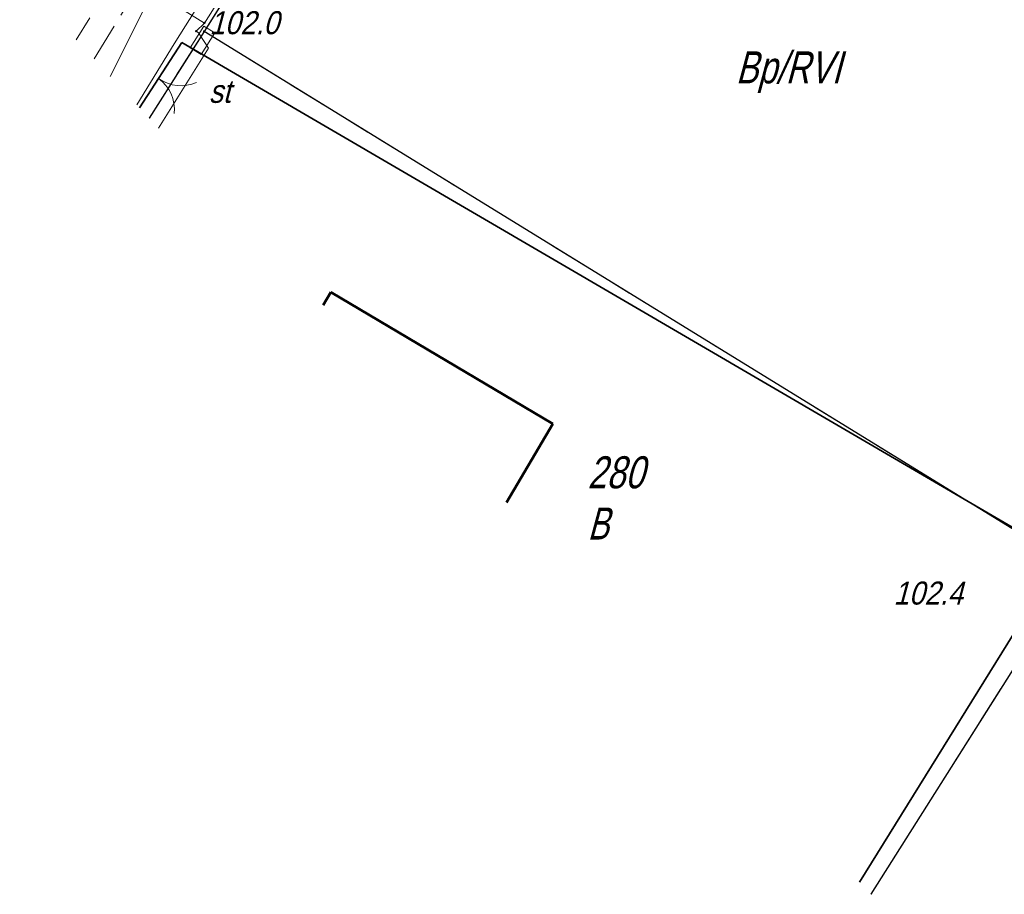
# Model space of a CAD drawing. Extents: x 6530721 to 6531385, y 5978377 to 5979143.
# Tile 16 of 146: x 6530756 to 6530794, y 5978749 to 5978783. Entities that reach past the tile are written whole.
import ezdxf

# ---------------------------------------------------------------- set-up
doc = ezdxf.new("R2010")
doc.units = 0
for name, pattern in [('AB_rokocin 2014-08-13 AC2004$0$1.0_0.5', [1.5, 1, -0.5]), ('AB_rokocin 2014-08-13 AC2004$0$1.5_0.5', [2, 1.5, -0.5]), ('AB_rokocin 2014-08-13 AC2004$0$l217_500', [2, 1.5, -0.5]), ('AB_rokocin 2014-08-13 AC2004$0$l219_500', [0])]:
    doc.linetypes.add(name, pattern=pattern)
for name, color, linetype, lineweight in [('AB-wymiarowa', 7, 'Continuous', 30), ('AB_rokocin 2014-08-13 AC2004$0$203-Punkt załamania granicy działki nie stabilizowany', 7, 'Continuous', 18), ('AB_rokocin 2014-08-13 AC2004$0$209-Opis konturu klasyfikacyjnego', 7, 'Continuous', 18), ('AB_rokocin 2014-08-13 AC2004$0$211-Nr działki', 7, 'Continuous', 18), ('AB_rokocin 2014-08-13 AC2004$0$217-Granica konturu klasyfikcyjnego', 7, 'Continuous', 18), ('AB_rokocin 2014-08-13 AC2004$0$219-Linia granicy', 7, 'Continuous', 18), ('AB_rokocin 2014-08-13 AC2004$0$312-Budynek', 7, 'Continuous', 18), ('AB_rokocin 2014-08-13 AC2004$0$625-Punkt rzędnej przewodu-SEPOD', 7, 'Continuous', 18), ('AB_rokocin 2014-08-13 AC2004$0$905-Brama w ogrodzeniu', 7, 'Continuous', 18), ('AB_rokocin 2014-08-13 AC2004$0$jezdnia (powierzchnia)', 7, 'Continuous', 18), ('AB_rokocin 2014-08-13 AC2004$0$ogrodzenie trwałe (linia)', 7, 'Continuous', 18), ('AB_rokocin 2014-08-13 AC2004$0$przewód elektroenergetyczny (linia)-SEPOD', 7, 'Continuous', 18), ('AB_rokocin 2014-08-13 AC2004$0$przewód kanalizacyjny - projektowany (linia)-SK', 7, 'Continuous', 18), ('AB_rokocin 2014-08-13 AC2004$0$przewód telekomunikacyjny (linia)-STPOD', 7, 'Continuous', 18), ('AB_rokocin 2014-08-13 AC2004$0$przewód wodociągowy (linia)-SW', 7, 'Continuous', 18), ('AB_rokocin 2014-08-13 AC2004$0$punkt wysokościowy naturalny', 7, 'Continuous', 18), ('AB_rokocin 2014-08-13 AC2004$0$punkt wysokościowy naturalny-Atr2', 7, 'Continuous', 18), ('AB_rokocin 2014-08-13 AC2004$0$szafa sterownicza (punkt)-SE', 7, 'Continuous', 18), ('AB_rokocin 2014-08-13 AC2004$0$szafa sterownicza (punkt)-SE-Atr17', 7, 'Continuous', 18)]:
    doc.layers.add(name, color=color, linetype=linetype, lineweight=lineweight)
doc.styles.add('AB_rokocin 2014-08-13 AC2004$0$Standard', font='txt')
doc.linetypes.add('AB_rokocin 2014-08-13 AC2004$0$902-500', pattern='A,3.75,0,[1,ksztalty.shx,S=0.5,R=0,X=0,Y=0],3.75', length=7.5)

# ---------------------------------------------------------------- blocks, each defined once
blk = doc.blocks.new('AB_rokocin 2014-08-13 AC2004$0$905')
at = {"color": 0, "linetype": 'Continuous', "lineweight": 0}
for centre, start, end in [((-1.5, 0), 0, 60), ((1.5, 0), 120, 180)]:
    blk.add_arc(centre, 1.5, start, end, dxfattribs=at)
blk = doc.blocks.new('AB_rokocin 2014-08-13 AC2004$0$PW01')
at = {"linetype": 'Continuous', "lineweight": 13}
h = blk.add_hatch(color=0, dxfattribs=at)
edge = h.paths.add_edge_path()
edge.add_arc((0, 0), 0.045, 0, 360)
blk = doc.blocks.new('AB_rokocin 2014-08-13 AC2004$0$US19')
at = {"color": 0, "linetype": 'Continuous', "lineweight": 13}
for p, q in [((-0.5, -0.25), (-0.5, 0.25)), ((-0.5, 0.25), (0.5, 0.25)), ((0.5, -0.25), (0.5, 0.25)), ((-0.5, -0.25), (0.5, -0.25))]:
    blk.add_line(p, q, dxfattribs=at)
blk = doc.blocks.new('AB_rokocin 2014-08-13 AC2004$0$621')
at = {"linetype": 'Continuous', "lineweight": 0}
h = blk.add_hatch(color=0, dxfattribs=at)
edge = h.paths.add_edge_path()
edge.add_arc((0, 0), 0.05, 0, 360)
blk = doc.blocks.new('AB_rokocin 2014-08-13 AC2004$0$203')
at = {"linetype": 'Continuous', "lineweight": 0}
h = blk.add_hatch(color=0, dxfattribs=at)
edge = h.paths.add_edge_path()
edge.add_arc((0, 0), 0.045, 0, 360)
blk = doc.blocks.new('AB_rokocin 2014-08-13 AC2004')
at = {"layer": 'AB_rokocin 2014-08-13 AC2004$0$217-Granica konturu klasyfikcyjnego', "color": 3, "linetype": 'AB_rokocin 2014-08-13 AC2004$0$l217_500', "lineweight": 18, "flags": 128}
for points in [[(6530763.18, 5978782.95), (6530774.92, 5978801.55)], [(6530763.18, 5978782.95), (6530774.92, 5978801.55)], [(6530761.04, 5978779.557), (6530763.18, 5978782.95)], [(6530761.04, 5978779.557), (6530763.18, 5978782.95)], [(6530763.18, 5978782.95), (6530797.27, 5978761.98)], [(6530763.18, 5978782.95), (6530797.27, 5978761.98)], [(6530789.225, 5978749.258), (6530797.27, 5978761.98)], [(6530789.225, 5978749.258), (6530797.27, 5978761.98)]]:
    blk.add_lwpolyline(points, dxfattribs=at)
at = {"layer": 'AB_rokocin 2014-08-13 AC2004$0$219-Linia granicy', "color": 92, "linetype": 'AB_rokocin 2014-08-13 AC2004$0$l219_500', "lineweight": 30, "flags": 128}
for points in [[(6530774.92, 5978801.55), (6530763.18, 5978782.95)], [(6530774.92, 5978801.55), (6530763.18, 5978782.95)], [(6530763.18, 5978782.95), (6530761.04, 5978779.557)], [(6530763.18, 5978782.95), (6530761.04, 5978779.557)], [(6530797.27, 5978761.98), (6530763.18, 5978782.95)], [(6530797.27, 5978761.98), (6530763.18, 5978782.95)], [(6530797.27, 5978761.98), (6530789.225, 5978749.258)], [(6530797.27, 5978761.98), (6530789.225, 5978749.258)]]:
    blk.add_lwpolyline(points, dxfattribs=at)
at = {"layer": 'AB_rokocin 2014-08-13 AC2004$0$312-Budynek', "color": 250, "linetype": 'Continuous', "lineweight": 50, "flags": 128}
for points in [[(6530767.828, 5978772.26), (6530768.13, 5978772.77)], [(6530768.13, 5978772.77), (6530776.81, 5978767.63)], [(6530776.81, 5978767.63), (6530774.997, 5978764.554)]]:
    blk.add_lwpolyline(points, dxfattribs=at)
at = {"layer": 'AB_rokocin 2014-08-13 AC2004$0$jezdnia (powierzchnia)', "color": 252, "linetype": 'AB_rokocin 2014-08-13 AC2004$0$1.5_0.5', "lineweight": 18, "flags": 128}
blk.add_lwpolyline([(6530758.884, 5978781.874), (6530771.98, 5978803.26), (6530780.99, 5978817.61), (6530784.32, 5978821.39), (6530790.55, 5978824.45), (6530795.68, 5978824.39), (6530820.42, 5978818.02), (6530846.9, 5978811.31), (6530870.7, 5978805.15)], dxfattribs=at)
at = {"layer": 'AB_rokocin 2014-08-13 AC2004$0$ogrodzenie trwałe (linia)', "color": 252, "linetype": 'AB_rokocin 2014-08-13 AC2004$0$902-500', "lineweight": 35, "flags": 128}
for points in [[(6530760.656, 5978779.97), (6530762.31, 5978782.52)], [(6530762.31, 5978782.52), (6530796.69, 5978762.46), (6530788.783, 5978749.733)]]:
    blk.add_lwpolyline(points, dxfattribs=at)
at = {"layer": 'AB_rokocin 2014-08-13 AC2004$0$przewód elektroenergetyczny (linia)-SEPOD', "color": 1, "linetype": 'Continuous', "lineweight": 18, "flags": 128}
for points in [[(6530774.68, 5978802.42), (6530774.06, 5978800.55), (6530769.26, 5978792.9), (6530763.2, 5978783.27), (6530755.98, 5978787.75)], [(6530763.2, 5978783.27), (6530762.87, 5978782.96)], [(6530762.97, 5978782.89), (6530762.87, 5978782.96)], [(6530762.97, 5978782.89), (6530763.36, 5978782.29)], [(6530763.36, 5978782.29), (6530761.401, 5978779.17)]]:
    blk.add_lwpolyline(points, dxfattribs=at)
at = {"layer": 'AB_rokocin 2014-08-13 AC2004$0$przewód kanalizacyjny - projektowany (linia)-SK', "color": 32, "linetype": 'AB_rokocin 2014-08-13 AC2004$0$1.0_0.5', "lineweight": 18, "flags": 128}
blk.add_lwpolyline([(6530758.188, 5978782.623), (6530770.33, 5978802.3)], dxfattribs=at)
at = {"layer": 'AB_rokocin 2014-08-13 AC2004$0$przewód telekomunikacyjny (linia)-STPOD', "color": 30, "linetype": 'Continuous', "lineweight": 18, "flags": 128}
blk.add_lwpolyline([(6530760.549, 5978780.085), (6530762.01, 5978782.46), (6530767.89, 5978791.79), (6530774.16, 5978801.97), (6530781.87, 5978814.38), (6530784.63, 5978819), (6530793.07, 5978823.18), (6530805.93, 5978819.73)], dxfattribs=at)
at = {"layer": 'AB_rokocin 2014-08-13 AC2004$0$przewód wodociągowy (linia)-SW', "color": 5, "linetype": 'Continuous', "lineweight": 18, "flags": 128}
blk.add_lwpolyline([(6530759.517, 5978781.194), (6530761.21, 5978784.57), (6530766.24, 5978793.09), (6530770.87, 5978801.46), (6530775.73, 5978808.86), (6530778.55, 5978813.25), (6530782.85, 5978819.76), (6530793.31, 5978824.05), (6530801.73, 5978821.84), (6530810.01, 5978819.45), (6530823.87, 5978815.61), (6530837.12, 5978811.98), (6530847.75, 5978809.14), (6530852.33, 5978807.92), (6530860.77, 5978805.64), (6530868.5, 5978803.61)], dxfattribs=at)
at = {"layer": 'AB_rokocin 2014-08-13 AC2004$0$203-Punkt załamania granicy działki nie stabilizowany', "color": 7, "linetype": 'Continuous', "lineweight": 18, "rotation": 171.887}
blk.add_blockref('AB_rokocin 2014-08-13 AC2004$0$203', (6530763.18, 5978782.95), dxfattribs=at)
at = {"layer": 'AB_rokocin 2014-08-13 AC2004$0$625-Punkt rzędnej przewodu-SEPOD', "color": 1, "linetype": 'Continuous', "lineweight": 18, "rotation": 0.045}
blk.add_blockref('AB_rokocin 2014-08-13 AC2004$0$621', (6530763.19, 5978783.28), dxfattribs=at)
at = {"layer": 'AB_rokocin 2014-08-13 AC2004$0$905-Brama w ogrodzeniu', "color": 252, "linetype": 'Continuous', "lineweight": 35, "rotation": 234.233}
blk.add_blockref('AB_rokocin 2014-08-13 AC2004$0$905', (6530761.4, 5978781.11), dxfattribs=at)
at = {"layer": 'AB_rokocin 2014-08-13 AC2004$0$punkt wysokościowy naturalny', "color": 7, "linetype": 'Continuous', "lineweight": 13}
blk.add_blockref('AB_rokocin 2014-08-13 AC2004$0$PW01', (6530762.87, 5978782.96), dxfattribs=at)
at = {"layer": 'AB_rokocin 2014-08-13 AC2004$0$szafa sterownicza (punkt)-SE', "color": 7, "linetype": 'Continuous', "lineweight": 18, "rotation": 57.78099999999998}
blk.add_blockref('AB_rokocin 2014-08-13 AC2004$0$US19', (6530763.12, 5978782.6), dxfattribs=at)
at = {"layer": 'AB_rokocin 2014-08-13 AC2004$0$209-Opis konturu klasyfikacyjnego', "color": 3, "linetype": 'Continuous', "lineweight": 20, "style": 'AB_rokocin 2014-08-13 AC2004$0$Standard', "oblique": 15}
for s, width, p in [('Bp/RVI', 0.775, (6530783.95, 5978780.92)), ('B', 0.741, (6530778.16, 5978763.11))]:
    blk.add_text(s, height=1.25, dxfattribs=dict(at, width=width)).set_placement(p)
at = {"layer": 'AB_rokocin 2014-08-13 AC2004$0$211-Nr działki', "color": 92, "linetype": 'Continuous', "lineweight": 30, "style": 'AB_rokocin 2014-08-13 AC2004$0$Standard', "oblique": 15, "width": 0.788}
blk.add_text('280', height=1.25, dxfattribs=at).set_placement((6530778.16, 5978765.11))
at = {"layer": 'AB_rokocin 2014-08-13 AC2004$0$punkt wysokościowy naturalny-Atr2', "color": 252, "linetype": 'ByBlock', "lineweight": 20, "style": 'AB_rokocin 2014-08-13 AC2004$0$Standard', "oblique": 15, "width": 0.9}
for s, p in [('102.0', (6530763.39, 5978782.84)), ('102.4', (6530790.11, 5978760.57))]:
    blk.add_text(s, height=0.9, dxfattribs=at).set_placement(p)
at = {"layer": 'AB_rokocin 2014-08-13 AC2004$0$szafa sterownicza (punkt)-SE-Atr17', "color": 7, "linetype": 'ByBlock', "lineweight": 20, "style": 'AB_rokocin 2014-08-13 AC2004$0$Standard', "oblique": 15, "width": 0.9}
blk.add_text('st', height=0.9, dxfattribs=at).set_placement((6530763.37, 5978780.16))

msp = doc.modelspace()

# ---------------------------------------------------------------- block references
at = {"layer": 'AB-wymiarowa'}
msp.add_blockref('AB_rokocin 2014-08-13 AC2004', (0, 0), dxfattribs=at)

doc.saveas('drawing.dxf')
